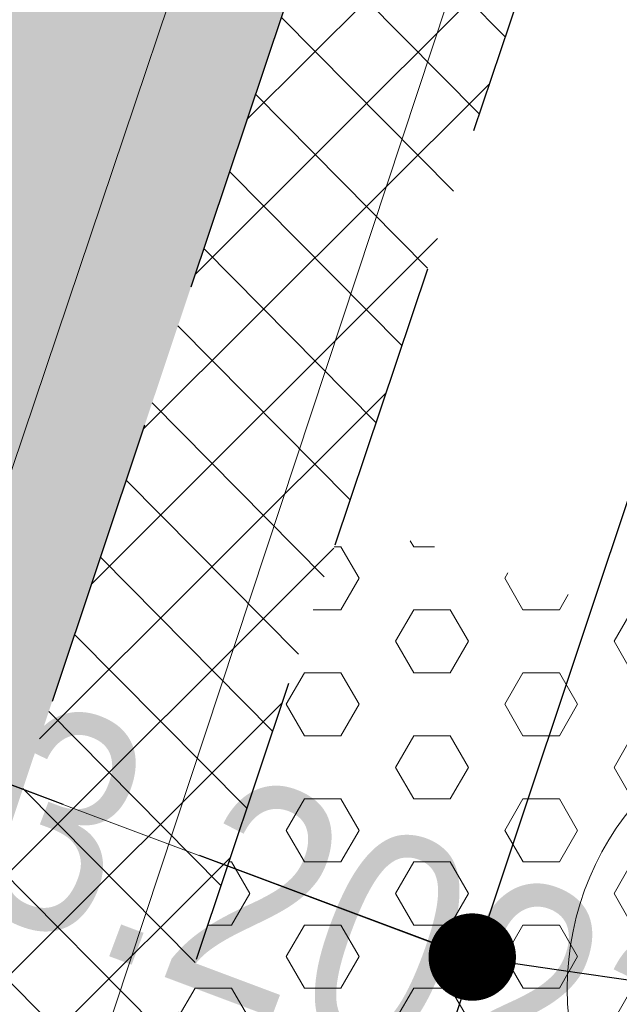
# Model space of a CAD drawing. Header units: metres. Extents: x 6599773 to 13199707, y 5688499 to 11377233.
# Tile 74 of 256: x 6599919.61 to 6599921.66, y 5688756.52 to 5688759.9. Entities that reach past the tile are written whole.
import ezdxf
from ezdxf import colors
from ezdxf.entities.mleader import LeaderData, LeaderLine
from ezdxf.enums import TextEntityAlignment as Align
from ezdxf.math import Vec2, Vec3

# ---------------------------------------------------------------- set-up
doc = ezdxf.new("R2010")
doc.units = ezdxf.units.M
doc.header["$MEASUREMENT"] = 0
for name, pattern in [('1', [0]), ('2_OTKJ', [2, 1.5, -0.5]), ('BUF', [0]), ('BUG', [1.5, 1, -0.5]), ('BUW', [1.5, 1, -0.5]), ('GUK', [2, 1.5, -0.5])]:
    doc.linetypes.add(name, pattern=pattern)
doc.layers.get('0').update_dxf_attribs({"linetype": 'CONTINUOUS', "lineweight": 5})
for name, color, linetype, lineweight in [('_KDPRZYKANALIK', 14, 'BUW', 30), ('_kolor chodnik', 50, '1', 0), ('_kolor umocn', 7, '1', 5), ('_kolor zjazdy kostka', 7, '1', 0), ('_kolor ścieżka', 10, '1', 0), ('_krawedz jezdni i pobocza', 7, 'BUG', 30), ('_opiskd', 14, 'CONTINUOUS', 15), ('_wycinka', 10, 'BUF', 15), ('AS__Nowe_granice', 140, 'CONTINUOUS', 30), ('Kontury', 90, 'GUK', 5), ('OTK_L_0', 7, '2_OTKJ', 5), ('OTK_L_5', 7, 'CONTINUOUS', 5), ('P_SUKP_E_T_0', 7, 'CONTINUOUS', 5), ('P_SUKP_L_0', 7, 'CONTINUOUS', 5)]:
    doc.layers.add(name, color=color, linetype=linetype, lineweight=lineweight)
doc.layers.add('_kolor jezdnia', color=7, linetype='1', lineweight=0, true_color=0x00dbdb)
doc.layers.add('_kolor pobocze', color=7, linetype='1', lineweight=0, true_color=0xff66ff)
doc.styles.add('opis', font='ARIALN.TTF', dxfattribs={"width": 0.7, "height": 1.1})
doc.styles.add('opis drzewa', font='ARIALN.TTF', dxfattribs={"width": 0.7, "height": 1.6})
doc.styles.add('STYL_ARIAL', font='ARIALN.TTF', dxfattribs={"width": 0.75, "oblique": 0.1})
pattern_1 = [(45, (0, 0), (-0.1767766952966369, 0.1767766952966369), []), (135, (0, 0), (-0.1767766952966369, -0.1767766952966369), [])]

# ---------------------------------------------------------------- blocks, each defined once
blk = doc.blocks.new('ddddd')
at = {"layer": '_wycinka'}
for p, q in [((6600244.106448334, 5690836.218476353), (6600245.135551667, 5690834.535523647)), ((6600245.462476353, 5690835.891551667), (6600243.779523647, 5690834.862448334))]:
    blk.add_line(p, q, dxfattribs=at)
blk.add_circle((6600244.621, 5690835.377), 0.986329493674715, dxfattribs=at)
blk = doc.blocks.new('_Dot')
at = {"color": 0, "linetype": 'ByBlock', "lineweight": -2}
blk.add_line((-0.5, 0), (-1, 0), dxfattribs=at)
at = {"color": 0, "linetype": 'ByBlock', "const_width": 0.5}
blk.add_lwpolyline([(-0.25, 0, 1), (0.25, 0, 1)], format="xyb", close=True, dxfattribs=at)

msp = doc.modelspace()

# ---------------------------------------------------------------- hatches: boundary and pattern name
at = {"layer": '_kolor chodnik'}
h = msp.add_hatch(dxfattribs=at)
h.set_pattern_fill('ANSI37', color=256, scale=2)
h.set_pattern_definition(pattern_1)
h.paths.add_polyline_path([(6599849.938171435, 5688542.085872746), (6599852.232147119, 5688548.938742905), (6599853.573135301, 5688548.489851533), (6599853.827082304, 5688549.248475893), (6599851.793849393, 5688549.929093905), (6599849.895278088, 5688548.982823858), (6599847.823506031, 5688542.793750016)])
edge = h.paths.add_edge_path()
edge.add_line((6600018.106075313, 5689087.454911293), (6600022.42781917, 5689091.229234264))
edge.add_line((6600022.42781917, 5689091.229234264), (6600020.233254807, 5689093.742094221))
edge.add_line((6600020.233254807, 5689093.742094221), (6600017.159471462, 5689091.057656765))
edge.add_arc((6600023.275194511, 5689085.3851404), 8.341433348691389, 137.1531559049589, 148.8016577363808)
edge.add_line((6600016.140105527, 5689089.706021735), (6600018.106075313, 5689087.454911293))
h.paths.add_polyline_path([(6600038.501784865, 5689187.592294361), (6600037.906968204, 5689187.700586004), (6600037.63829624, 5689186.224843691), (6600038.240083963, 5689186.115282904)])
h.paths.add_polyline_path([(6600069.098302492, 5689360.276020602), (6600068.321239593, 5689360.413462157), (6600068.064048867, 5689358.936495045), (6600068.836639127, 5689358.799546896)])
h.paths.add_polyline_path([(6600082.393785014, 5689362.950258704), (6600082.941124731, 5689366.103121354), (6600081.481377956, 5689366.361351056), (6600080.923159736, 5689363.210828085)])
h.paths.add_polyline_path([(6600074.022236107, 5689388.065861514), (6600072.983907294, 5689388.249860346), (6600072.723374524, 5689386.77253894), (6600073.760538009, 5689386.588865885)])
h.paths.add_polyline_path([(6600105.613104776, 5689486.405659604), (6600106.749499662, 5689489.711933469), (6600105.298891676, 5689490.233346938), (6600104.143487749, 5689486.917306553)], flags=17)
h.paths.add_polyline_path([(6600132.519778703, 5689678.737346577), (6600131.761827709, 5689678.896110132), (6600131.444670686, 5689677.429261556), (6600132.212256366, 5689677.269208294)])
h.paths.add_polyline_path([(6600156.649397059, 5689798.7449027), (6600156.48800471, 5689797.958860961), (6600157.450195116, 5689797.757316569), (6600157.615023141, 5689798.542205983)])
h.paths.add_polyline_path([(6600189.055358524, 5689948.643107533), (6600187.902868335, 5689948.884512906), (6600187.600024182, 5689947.417400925), (6600188.748131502, 5689947.176379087)])
edge = h.paths.add_edge_path()
edge.add_line((6600204.459383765, 5690032.969035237), (6600204.153258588, 5690031.227801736))
edge.add_arc((6600202.328347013, 5690027.299936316), 4.331100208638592, 41.85300125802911, 65.08011549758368, ccw=False)
edge.add_arc((6600032.90393149, 5690051.979071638), 174.020003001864, 352.8070218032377, 353.495463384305)
edge.add_arc((6600202.372679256, 5690027.343587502), 5.999999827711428, 55.12102442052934, 69.64815978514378)
edge = h.paths.add_edge_path()
edge.add_line((6600205.046027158, 5690040.265402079), (6600204.972740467, 5690038.483452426))
edge.add_arc((6600203.986269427, 5690044.401803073), 5.999999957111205, 279.4630688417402, 294.9140560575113)
edge.add_line((6600206.513819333, 5690038.960158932), (6600206.607027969, 5690041.030672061))
edge.add_arc((6600203.986269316, 5690044.401803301), 4.270000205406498, 284.3702444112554, 307.86193139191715, ccw=False)
edge = h.paths.add_edge_path()
edge.add_arc((6600203.547470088, 5690044.558759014), 6.446878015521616, 324.4350091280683, 356.2013368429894, ccw=False)
edge.add_arc((6600203.986269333, 5690044.401803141), 6.00000007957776, 323.2169970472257, 357.4193489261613)
h.paths.add_polyline_path([(6600208.910055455, 5690121.713696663), (6600208.146285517, 5690121.748120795), (6600207.125602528, 5690121.794124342), (6600209.971605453, 5690121.665851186)])
edge = h.paths.add_edge_path()
edge.add_line((6600238.769818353, 5690481.648294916), (6600240.338176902, 5690490.873746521))
edge.add_line((6600240.338176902, 5690490.873746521), (6600241.251295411, 5690510.829461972))
edge.add_line((6600241.251295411, 5690510.829461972), (6600239.524022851, 5690510.928942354))
edge.add_line((6600239.524022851, 5690510.928942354), (6600238.633343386, 5690491.167757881))
edge.add_line((6600238.633343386, 5690491.167757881), (6600234.579716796, 5690467.661262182))
edge.add_line((6600234.579716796, 5690467.661262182), (6600234.449796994, 5690464.966873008))
edge.add_arc((6600242.443669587, 5690464.607462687), 8.00194818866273, 177.4256738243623, 268.2543056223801)
edge.add_line((6600242.199903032, 5690456.609228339), (6600242.216657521, 5690457.359274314))
edge.add_line((6600242.216657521, 5690457.359274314), (6600242.305257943, 5690458.836738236))
edge.add_arc((6600242.444504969, 5690464.607952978), 5.772894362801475, 177.0298084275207, 268.6178439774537, ccw=False)
edge.add_line((6600236.679365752, 5690464.907083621), (6600236.951876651, 5690470.95443634))
edge.add_line((6600236.951876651, 5690470.95443634), (6600238.150786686, 5690478.210832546))
edge.add_line((6600238.150786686, 5690478.210832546), (6600238.769818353, 5690481.648294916))
h.paths.add_polyline_path([(6600238.769818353, 5690481.648294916), (6600238.150786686, 5690478.210832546), (6600239.670056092, 5690477.930590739), (6600240.266710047, 5690481.376366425)], flags=17)
edge = h.paths.add_edge_path()
edge.add_line((6600223.366500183, 5690460.339976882), (6600223.276803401, 5690457.948865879))
edge.add_arc((6600221.105749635, 5690465.64864014), 7.999999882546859, 285.7465040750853, 299.8464885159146)
edge.add_line((6600225.08717264, 5690458.709744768), (6600225.240084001, 5690461.623695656))
edge.add_arc((6600221.105749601, 5690465.648640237), 5.769999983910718, 293.06724420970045, 315.7681070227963, ccw=False)
edge = h.paths.add_edge_path()
edge.add_arc((6600220.025145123, 5690444.676291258), 5.77000016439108, 37.996647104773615, 59.94382588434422, ccw=False)
edge.add_line((6600224.572175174, 5690448.22839199), (6600224.817793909, 5690451.081798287))
edge.add_arc((6600220.025145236, 5690444.676291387), 7.999999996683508, 53.19588653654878, 68.15166733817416)
edge.add_line((6600223.00235276, 5690452.101669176), (6600222.91504296, 5690449.670427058))
edge = h.paths.add_edge_path()
edge.add_arc((6600221.105749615, 5690465.648640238), 7.999999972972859, 328.0222308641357, 357.0132597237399)
edge.add_line((6600229.094882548, 5690465.23180147), (6600229.218816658, 5690467.593604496))
edge.add_line((6600229.218816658, 5690467.593604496), (6600228.218919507, 5690467.645774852))
edge.add_line((6600228.218919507, 5690467.645774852), (6600227.891778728, 5690461.411918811))
h.paths.add_polyline_path([(6600200.980142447, 5690012.236744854), (6600202.31727834, 5690011.956662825), (6600202.522293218, 5690012.935421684), (6600201.182321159, 5690013.216097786)])
h.paths.add_polyline_path([(6600196.457878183, 5689983.98337835), (6600195.202332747, 5689984.246370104), (6600194.899091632, 5689982.777335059), (6600196.150355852, 5689982.515240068)])
edge = h.paths.add_edge_path()
edge.add_line((6600112.305909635, 5689517.99101877), (6600112.691041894, 5689519.807934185))
edge.add_line((6600112.691041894, 5689519.807934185), (6600113.245521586, 5689522.423769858))
edge.add_line((6600113.245521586, 5689522.423769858), (6600111.553124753, 5689522.782507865))
edge.add_line((6600111.553124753, 5689522.782507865), (6600107.405864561, 5689503.217226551))
edge.add_line((6600107.405864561, 5689503.217226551), (6600099.494506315, 5689480.361667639))
edge.add_line((6600099.494506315, 5689480.361667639), (6600099.182814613, 5689478.891218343))
edge.add_arc((6600107.008997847, 5689477.232359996), 8.000059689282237, 168.0325629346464, 257.7529108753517)
edge.add_line((6600105.311960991, 5689469.414366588), (6600105.784990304, 5689471.593619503))
edge.add_arc((6600107.008927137, 5689477.232314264), 5.769999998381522, 168.0321375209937, 257.7533362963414, ccw=False)
edge.add_line((6600101.364343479, 5689478.42879883), (6600101.647245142, 5689479.76342708))
edge.add_line((6600101.647245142, 5689479.76342708), (6600104.143487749, 5689486.917306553))
edge.add_line((6600104.143487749, 5689486.917306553), (6600105.298891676, 5689490.233346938))
edge.add_line((6600105.298891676, 5689490.233346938), (6600108.240043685, 5689498.809726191))
edge.add_line((6600108.240043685, 5689498.809726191), (6600112.305909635, 5689517.99101877))
h.paths.add_polyline_path([(6600136.009573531, 5689645.499114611), (6600138.333647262, 5689645.012304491), (6600138.661671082, 5689646.578318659), (6600134.869459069, 5689647.372651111)])
at = {"layer": '_kolor jezdnia'}
h = msp.add_hatch(dxfattribs=at)
h.set_pattern_fill('ANSI37', color=256, scale=2.2)
h.set_pattern_definition([(311.9999999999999, (0, 0), (0.2043648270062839, 0.1840109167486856), []), (41.99999999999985, (0, 0), (-0.1840109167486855, 0.2043648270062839), [])])
edge = h.paths.add_edge_path()
edge.add_line((6599833.066047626, 5688539.933393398), (6599850.649511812, 5688527.983462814))
edge.add_arc((6599857.337592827, 5688536.653968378), 10.95025544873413, 169.5012687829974, 232.3548431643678, ccw=False)
edge.add_arc((6599858.085851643, 5688536.618142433), 11.69295282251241, 162.2507788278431, 169.9967502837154, ccw=False)
edge.add_line((6599846.949484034, 5688540.182754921), (6599847.823506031, 5688542.793750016))
edge.add_line((6599847.823506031, 5688542.793750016), (6599849.895278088, 5688548.982823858))
edge.add_line((6599849.895278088, 5688548.982823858), (6599852.434748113, 5688556.56906746))
edge.add_line((6599852.434748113, 5688556.56906746), (6599928.48625871, 5688783.760284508))
edge.add_line((6599928.48625871, 5688783.760284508), (6599931.025728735, 5688791.34652811))
edge.add_line((6599931.025728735, 5688791.34652811), (6599996.657773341, 5688987.411326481))
edge.add_line((6599996.657773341, 5688987.411326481), (6599999.197243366, 5688994.997570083))
edge.add_line((6599999.197243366, 5688994.997570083), (6600021.930100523, 5689062.908193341))
edge.add_line((6600021.930100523, 5689062.908193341), (6600017.620224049, 5689067.371531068))
edge.add_line((6600017.620224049, 5689067.371531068), (6600016.714558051, 5689064.654078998))
edge.add_line((6600016.714558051, 5689064.654078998), (6600012.423620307, 5689051.835617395))
edge.add_line((6600012.423620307, 5689051.835617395), (6600009.884150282, 5689044.249373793))
edge.add_line((6600009.884150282, 5689044.249373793), (6599977.53516164, 5688947.612159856))
edge.add_line((6599977.53516164, 5688947.612159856), (6599974.995691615, 5688940.025916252))
edge.add_line((6599974.995691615, 5688940.025916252), (6599942.096912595, 5688841.746295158))
edge.add_line((6599942.096912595, 5688841.746295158), (6599939.557442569, 5688834.160051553))
edge.add_line((6599939.557442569, 5688834.160051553), (6599882.679288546, 5688664.246042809))
edge.add_line((6599882.679288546, 5688664.246042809), (6599880.139818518, 5688656.659799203))
edge.add_line((6599880.139818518, 5688656.659799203), (6599852.464543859, 5688573.984527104))
edge.add_line((6599852.464543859, 5688573.984527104), (6599842.470137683, 5688544.127903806))
edge.add_arc((6599835.706422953, 5688546.652910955), 7.219660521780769, 248.54809133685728, 339.52856074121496, ccw=False)
h.paths.add_polyline_path([(6600044.653202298, 5689172.271628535), (6600046.276244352, 5689181.431901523), (6600047.759199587, 5689189.801539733), (6600051.0603021, 5689208.432603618), (6600052.368792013, 5689215.817578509), (6600054.808584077, 5689229.587499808), (6600056.11707399, 5689236.972474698), (6600057.346666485, 5689243.912161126), (6600058.655146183, 5689251.297078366), (6600058.831439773, 5689252.292060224), (6600060.098987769, 5689259.445963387), (6600060.139929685, 5689259.677035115), (6600061.407468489, 5689266.830886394), (6600072.329030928, 5689328.470998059), (6600073.637511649, 5689335.855921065), (6600077.337304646, 5689356.73715072), (6600078.820259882, 5689365.106788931), (6600081.142794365, 5689378.214921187), (6600082.53851694, 5689386.092227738), (6600095.187867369, 5689457.483787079), (6600091.082877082, 5689465.8405575), (6600089.043088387, 5689454.328211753), (6600087.870641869, 5689447.711051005), (6600087.560133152, 5689445.958573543), (6600086.562151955, 5689440.326076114), (6600082.433200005, 5689417.022719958), (6600080.95024477, 5689408.65308175), (6600077.202698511, 5689387.502337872), (6600075.719743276, 5689379.132699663), (6600073.469199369, 5689366.430874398), (6600071.986244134, 5689358.061236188), (6600069.986864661, 5689346.776955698), (6600068.591142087, 5689338.899649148), (6600065.559290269, 5689321.78820693), (6600064.163567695, 5689313.91090038), (6600059.719426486, 5689288.828650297), (6600058.323703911, 5689280.951343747), (6600057.563846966, 5689276.662793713), (6600056.168124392, 5689268.785487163), (6600054.804920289, 5689261.091711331), (6600053.409197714, 5689253.214404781), (6600053.264817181, 5689252.399536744), (6600051.869094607, 5689244.522230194), (6600051.183555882, 5689240.653124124), (6600049.787833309, 5689232.775817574), (6600046.593849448, 5689214.749319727), (6600045.198126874, 5689206.872013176), (6600044.41754409, 5689202.466488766), (6600042.934588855, 5689194.096850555), (6600036.429952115, 5689157.38538759), (6600034.94699688, 5689149.01574938), (6600030.579776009, 5689124.367629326), (6600027.529365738, 5689107.151445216), (6600024.895072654, 5689094.014582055), (6600030.583685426, 5689094.264316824), (6600032.945013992, 5689106.191885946), (6600043.170247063, 5689163.901990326)])
edge = h.paths.add_edge_path()
edge.add_line((6600111.106812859, 5689535.144351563), (6600111.256844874, 5689535.85214863))
edge.add_line((6600111.256844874, 5689535.85214863), (6600112.915748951, 5689543.678261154))
edge.add_line((6600112.915748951, 5689543.678261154), (6600117.304772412, 5689564.384094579))
edge.add_line((6600117.304772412, 5689564.384094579), (6600119.067357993, 5689572.699339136))
edge.add_line((6600119.067357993, 5689572.699339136), (6600120.087667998, 5689577.512794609))
edge.add_line((6600120.087667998, 5689577.512794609), (6600121.64289057, 5689584.849775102))
edge.add_line((6600121.64289057, 5689584.849775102), (6600128.436769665, 5689616.900852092))
edge.add_line((6600128.436769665, 5689616.900852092), (6600129.991992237, 5689624.237832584))
edge.add_line((6600129.991992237, 5689624.237832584), (6600132.660554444, 5689636.827148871))
edge.add_line((6600132.660554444, 5689636.827148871), (6600133.208838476, 5689639.444704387))
edge.add_line((6600133.208838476, 5689639.444704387), (6600134.848957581, 5689647.274775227))
edge.add_line((6600134.848957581, 5689647.274775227), (6600138.97649476, 5689666.979995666))
edge.add_line((6600138.97649476, 5689666.979995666), (6600140.51410642, 5689674.320687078))
edge.add_line((6600140.51410642, 5689674.320687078), (6600145.209128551, 5689696.735129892))
edge.add_line((6600145.209128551, 5689696.735129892), (6600146.746740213, 5689704.075821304))
edge.add_line((6600146.746740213, 5689704.075821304), (6600151.462308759, 5689726.588354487))
edge.add_line((6600151.462308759, 5689726.588354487), (6600152.999920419, 5689733.929045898))
edge.add_line((6600152.999920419, 5689733.929045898), (6600155.244070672, 5689744.642813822))
edge.add_line((6600155.244070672, 5689744.642813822), (6600156.781682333, 5689751.983505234))
edge.add_line((6600156.781682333, 5689751.983505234), (6600161.635515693, 5689775.156126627))
edge.add_line((6600161.635515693, 5689775.156126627), (6600163.378142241, 5689783.475576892))
edge.add_line((6600163.378142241, 5689783.475576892), (6600163.850769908, 5689785.731942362))
edge.add_line((6600163.850769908, 5689785.731942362), (6600167.028500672, 5689800.90270461))
edge.add_line((6600167.028500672, 5689800.90270461), (6600179.490888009, 5689860.399222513))
edge.add_line((6600179.490888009, 5689860.399222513), (6600181.233514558, 5689868.718672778))
edge.add_line((6600181.233514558, 5689868.718672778), (6600181.84713393, 5689871.648144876))
edge.add_line((6600181.84713393, 5689871.648144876), (6600183.38474559, 5689878.988836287))
edge.add_line((6600183.38474559, 5689878.988836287), (6600184.935818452, 5689886.393792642))
edge.add_line((6600184.935818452, 5689886.393792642), (6600186.575937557, 5689894.223863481))
edge.add_line((6600186.575937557, 5689894.223863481), (6600194.051338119, 5689929.912074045))
edge.add_line((6600194.051338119, 5689929.912074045), (6600195.691457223, 5689937.742144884))
edge.add_line((6600195.691457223, 5689937.742144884), (6600202.915799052, 5689972.231779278))
edge.add_line((6600202.915799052, 5689972.231779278), (6600204.555918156, 5689980.061850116))
edge.add_line((6600204.555918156, 5689980.061850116), (6600206.062781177, 5689987.255744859))
edge.add_line((6600206.062781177, 5689987.255744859), (6600207.702900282, 5689995.085815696))
edge.add_line((6600207.702900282, 5689995.085815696), (6600210.232559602, 5690007.162628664))
edge.add_line((6600210.232559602, 5690007.162628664), (6600211.694938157, 5690014.144150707))
edge.add_arc((6600028.177652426, 5690052.584442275), 187.5000004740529, 348.1696294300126, 357.4195276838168)
edge.add_line((6600215.487522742, 5690044.142720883), (6600208.310270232, 5690026.480446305))
edge.add_arc((6600032.903933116, 5690051.97907145), 177.2500013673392, 348.1696294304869, 351.7289130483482, ccw=False)
edge.add_line((6600206.38894146, 5690015.640182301), (6600205.966941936, 5690013.625519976))
edge.add_line((6600205.966941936, 5690013.625519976), (6600204.326822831, 5690005.795449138))
edge.add_line((6600204.326822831, 5690005.795449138), (6600197.076961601, 5689971.183982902))
edge.add_line((6600197.076961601, 5689971.183982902), (6600195.334335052, 5689962.864532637))
edge.add_line((6600195.334335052, 5689962.864532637), (6600193.44722506, 5689953.855305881))
edge.add_line((6600193.44722506, 5689953.855305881), (6600191.909227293, 5689946.512771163))
edge.add_line((6600191.909227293, 5689946.512771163), (6600185.49684423, 5689915.899498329))
edge.add_line((6600185.49684423, 5689915.899498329), (6600183.856521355, 5689908.068454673))
edge.add_line((6600183.856521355, 5689908.068454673), (6600182.066605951, 5689899.523243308))
edge.add_line((6600182.066605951, 5689899.523243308), (6600180.32407057, 5689891.204228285))
edge.add_line((6600180.32407057, 5689891.204228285), (6600174.320344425, 5689862.541919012))
edge.add_line((6600174.320344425, 5689862.541919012), (6600172.577809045, 5689854.222903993))
edge.add_line((6600172.577809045, 5689854.222903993), (6600163.663810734, 5689811.666703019))
edge.add_line((6600163.663810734, 5689811.666703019), (6600162.023782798, 5689803.837067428))
edge.add_line((6600162.023782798, 5689803.837067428), (6600160.924220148, 5689798.587659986))
edge.add_line((6600160.924220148, 5689798.587659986), (6600159.279208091, 5689790.734229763))
edge.add_line((6600159.279208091, 5689790.734229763), (6600157.107250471, 5689780.365115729))
edge.add_line((6600157.107250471, 5689780.365115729), (6600155.462238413, 5689772.511685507))
edge.add_line((6600155.462238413, 5689772.511685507), (6600153.380318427, 5689762.572418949))
edge.add_line((6600153.380318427, 5689762.572418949), (6600151.735124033, 5689754.718118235))
edge.add_line((6600151.735124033, 5689754.718118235), (6600148.586504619, 5689739.686336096))
edge.add_line((6600148.586504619, 5689739.686336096), (6600146.885007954, 5689731.563243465))
edge.add_line((6600146.885007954, 5689731.563243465), (6600141.75088822, 5689707.052510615))
edge.add_line((6600141.75088822, 5689707.052510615), (6600140.110896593, 5689699.223048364))
edge.add_line((6600140.110896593, 5689699.223048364), (6600133.483561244, 5689667.583574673))
edge.add_line((6600133.483561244, 5689667.583574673), (6600131.860394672, 5689659.834436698))
edge.add_line((6600131.860394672, 5689659.834436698), (6600131.740984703, 5689659.26436315))
edge.add_line((6600131.740984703, 5689659.26436315), (6600130.117814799, 5689651.515209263))
edge.add_line((6600130.117814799, 5689651.515209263), (6600127.278733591, 5689637.961189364))
edge.add_line((6600127.278733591, 5689637.961189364), (6600126.924568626, 5689636.290366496))
edge.add_line((6600126.924568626, 5689636.290366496), (6600125.166244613, 5689627.995226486))
edge.add_line((6600125.166244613, 5689627.995226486), (6600118.009503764, 5689594.232298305))
edge.add_line((6600118.009503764, 5689594.232298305), (6600116.251179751, 5689585.937158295))
edge.add_line((6600116.251179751, 5689585.937158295), (6600113.665314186, 5689573.737975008))
edge.add_line((6600113.665314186, 5689573.737975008), (6600111.898534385, 5689565.402943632))
edge.add_line((6600111.898534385, 5689565.402943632), (6600104.889982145, 5689532.33911599))
edge.add_line((6600104.889982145, 5689532.33911599), (6600103.226635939, 5689524.492047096))
edge.add_line((6600103.226635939, 5689524.492047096), (6600096.623876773, 5689493.342605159))
edge.add_line((6600096.623876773, 5689493.342605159), (6600094.968986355, 5689485.53542763))
edge.add_line((6600094.968986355, 5689485.53542763), (6600094.300101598, 5689482.379870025))
edge.add_line((6600094.300101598, 5689482.379870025), (6600099.182814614, 5689478.891218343))
edge.add_line((6600099.182814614, 5689478.891218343), (6600099.494506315, 5689480.361667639))
edge.add_line((6600099.494506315, 5689480.361667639), (6600111.106812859, 5689535.144351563))
edge = h.paths.add_edge_path()
edge.add_arc((6600239.213891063, 5690851.4003676), 10.0000000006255, -2.8342403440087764, 76.13703556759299, ccw=False)
edge.add_line((6600249.201658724, 5690850.905901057), (6600249.082723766, 5690848.503524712))
edge.add_line((6600249.082723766, 5690848.503524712), (6600247.016487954, 5690806.767468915))
edge.add_line((6600247.016487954, 5690806.767468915), (6600246.092398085, 5690789.152178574))
edge.add_line((6600246.092398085, 5690789.152178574), (6600233.768116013, 5690572.015170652))
edge.add_line((6600233.768116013, 5690572.015170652), (6600228.959056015, 5690465.29620206))
edge.add_line((6600228.959056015, 5690465.29620206), (6600234.588724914, 5690465.017134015))
edge.add_line((6600234.588724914, 5690465.017134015), (6600239.26254019, 5690571.767576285))
edge.add_line((6600239.26254019, 5690571.767576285), (6600252.505038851, 5690806.400146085))
edge.add_line((6600252.505038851, 5690806.400146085), (6600254.569211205, 5690848.094521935))
edge.add_arc((6600262.559425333, 5690847.6989487), 7.999999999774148, 76.13703557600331, 177.1657596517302, ccw=False)
edge.add_line((6600264.476229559, 5690855.465921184), (6600241.609896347, 5690861.109083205))
edge = h.paths.add_edge_path()
edge.add_line((6600250.031475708, 5690451.625307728), (6600250.231741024, 5690455.772579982))
edge.add_line((6600250.231741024, 5690455.772579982), (6600246.257763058, 5690456.417303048))
edge.add_line((6600246.257763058, 5690456.417303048), (6600242.171761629, 5690456.61060902))
edge.add_arc((6600242.563100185, 5690464.586983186), 7.985968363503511, 176.9123644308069, 267.1911945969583, ccw=False)
edge.add_line((6600234.588724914, 5690465.017134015), (6600228.959056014, 5690465.29620206))
edge.add_arc((6600220.965133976, 5690465.657286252), 8.002072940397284, 267.8289300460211, 357.413716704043, ccw=False)
edge.add_line((6600220.661989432, 5690457.660957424), (6600212.406915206, 5690458.119572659))
edge.add_line((6600212.406915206, 5690458.119572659), (6600208.431872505, 5690457.817501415))
edge.add_line((6600208.431872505, 5690457.817501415), (6600208.233912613, 5690454.548331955))
edge.add_line((6600208.233912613, 5690454.548331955), (6600212.129565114, 5690453.127270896))
edge.add_line((6600212.129565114, 5690453.127270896), (6600218.640548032, 5690452.76554962))
edge.add_line((6600218.640548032, 5690452.76554962), (6600216.486747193, 5690452.885205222))
edge.add_line((6600216.486747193, 5690452.885205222), (6600220.46890539, 5690452.663974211))
edge.add_arc((6600220.025145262, 5690444.676291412), 7.999999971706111, -0.3386579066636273, 86.8201700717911, ccw=False)
edge.add_line((6600228.025005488, 5690444.629006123), (6600227.803602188, 5690439.649256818))
edge.add_line((6600227.803602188, 5690439.649256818), (6600226.885525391, 5690435.936828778))
edge.add_line((6600226.885525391, 5690435.936828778), (6600225.534849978, 5690405.967249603))
edge.add_line((6600225.534849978, 5690405.967249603), (6600226.115199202, 5690402.187514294))
edge.add_line((6600226.115199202, 5690402.187514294), (6600213.445139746, 5690121.008786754))
edge.add_line((6600213.445139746, 5690121.008786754), (6600213.352800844, 5690118.960058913))
edge.add_line((6600213.352800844, 5690118.960058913), (6600209.980184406, 5690044.131649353))
edge.add_arc((6600203.986269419, 5690044.401803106), 5.999999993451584, 257.4162346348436, 357.41934921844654, ccw=False)
edge.add_line((6600202.679069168, 5690038.545931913), (6600201.589735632, 5690033.666039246))
edge.add_line((6600201.589735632, 5690033.666039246), (6600203.67987942, 5690033.199458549))
edge.add_arc((6600202.372679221, 5690027.343587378), 5.999999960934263, -8.27108729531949, 77.41623506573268, ccw=False)
edge.add_line((6600208.310270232, 5690026.480446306), (6600215.487522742, 5690044.142720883))
edge.add_line((6600215.487522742, 5690044.142720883), (6600216.199687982, 5690059.944661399))
edge.add_line((6600216.199687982, 5690059.944661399), (6600216.537356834, 5690067.437056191))
edge.add_line((6600216.537356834, 5690067.437056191), (6600223.893528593, 5690230.66011469))
edge.add_line((6600223.893528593, 5690230.66011469), (6600224.231197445, 5690238.152509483))
edge.add_line((6600224.231197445, 5690238.152509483), (6600233.507835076, 5690443.987992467))
edge.add_arc((6600241.499722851, 5690443.627812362), 7.999999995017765, 87.29208981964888, 177.4195277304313, ccw=False)
edge.add_line((6600241.877677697, 5690451.618879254), (6600246.021541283, 5690451.422886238))
edge.add_line((6600246.021541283, 5690451.422886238), (6600246.427694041, 5690451.443388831))
edge.add_line((6600246.427694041, 5690451.443388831), (6600246.793970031, 5690451.461878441))
edge.add_line((6600246.793970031, 5690451.461878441), (6600250.031475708, 5690451.625307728))
edge = h.paths.add_edge_path()
edge.add_line((6600007.33756506, 5689086.20374581), (6600006.980466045, 5689080.740822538))
edge.add_line((6600006.980466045, 5689080.740822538), (6600007.229745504, 5689080.720859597))
edge.add_line((6600007.229745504, 5689080.720859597), (6600008.093335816, 5689080.601653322))
edge.add_line((6600008.093335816, 5689080.601653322), (6600008.702681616, 5689080.53831051))
edge.add_arc((6600008.140193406, 5689070.554142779), 9.999999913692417, -18.557800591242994, 86.77547804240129, ccw=False)
edge.add_line((6600017.620224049, 5689067.371531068), (6600021.930100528, 5689062.908193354))
edge.add_arc((6599734.83819726, 5689159.011261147), 302.7499967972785, 341.4922000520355, 343.8640860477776)
edge.add_arc((6600034.895369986, 5689072.315877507), 9.581213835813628, 98.63328270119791, 164.5273290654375, ccw=False)
edge.add_line((6600033.457137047, 5689081.788529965), (6600033.832640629, 5689081.798737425))
edge.add_line((6600033.832640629, 5689081.798737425), (6600034.422462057, 5689082.05700874))
edge.add_line((6600034.422462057, 5689082.05700874), (6600036.833623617, 5689082.139040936))
edge.add_line((6600036.833623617, 5689082.139040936), (6600036.730225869, 5689087.148851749))
edge.add_line((6600036.730225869, 5689087.148851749), (6600036.579860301, 5689087.134303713))
edge.add_arc((6600036.479565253, 5689093.136286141), 6.002820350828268, 169.1687651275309, 270.9573417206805, ccw=False)
edge.add_line((6600030.583685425, 5689094.264316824), (6600024.895072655, 5689094.014582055))
edge.add_arc((6600015.200558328, 5689096.162123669), 9.929528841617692, 271.0943432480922, 347.5094668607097, ccw=False)
edge.add_arc((6600014.909438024, 5689089.646776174), 3.446070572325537, 264.4236009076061, 278.0194998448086, ccw=False)
edge.add_line((6600014.574573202, 5689086.217014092), (6600014.299554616, 5689086.232508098))
edge.add_line((6600014.299554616, 5689086.232508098), (6600010.474232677, 5689086.448019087))
edge.add_line((6600010.474232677, 5689086.448019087), (6600007.33756506, 5689086.20374581))
edge = h.paths.add_edge_path()
edge.add_line((6600105.490725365, 5689463.953528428), (6600106.927559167, 5689464.047234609))
edge.add_line((6600106.927559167, 5689464.047234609), (6600107.835, 5689468.66))
edge.add_line((6600107.835, 5689468.66), (6600105.311960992, 5689469.414366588))
edge.add_arc((6600107.008997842, 5689477.232359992), 8.000059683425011, 168.0325628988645, 257.7529109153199, ccw=False)
edge.add_line((6600099.182814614, 5689478.891218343), (6600094.300101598, 5689482.379870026))
edge.add_arc((6600586.245114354, 5689378.10423892), 502.8750369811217, 168.032376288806, 169.9522165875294)
edge.add_line((6600091.082877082, 5689465.8405575), (6600095.187867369, 5689457.483787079))
edge.add_arc((6600103.06517392, 5689456.088064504), 8.000000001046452, 77.7533362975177, 169.9524553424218, ccw=False)
edge.add_line((6600104.762140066, 5689463.906012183), (6600105.490725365, 5689463.953528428))
at = {"layer": '_kolor pobocze'}
h = msp.add_hatch(dxfattribs=at)
h.set_pattern_fill('ANSI37', color=256, scale=2)
h.set_pattern_definition(pattern_1)
h.paths.add_polyline_path([(6599932.160925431, 5688783.321107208), (6599932.399290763, 5688784.03222046), (6599930.384830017, 5688784.706554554), (6599928.486258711, 5688783.760284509), (6599900.424162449, 5688699.929447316), (6599901.135372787, 5688699.691372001), (6599929.09885504, 5688783.227616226), (6599930.441347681, 5688783.896730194)])
h.paths.add_polyline_path([(6599863.82305472, 5688584.885679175), (6599865.461509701, 5688584.337302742), (6599865.699847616, 5688585.0483342), (6599863.76653706, 5688585.69550354), (6599861.867965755, 5688584.749233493), (6599852.434748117, 5688556.569067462), (6599852.907883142, 5688555.619781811), (6599862.297350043, 5688583.669249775), (6599862.358334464, 5688583.85143058), (6599862.480562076, 5688584.216565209)])
h.paths.add_polyline_path([(6599865.891775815, 5688591.038664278), (6599865.217260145, 5688592.39199476), (6599901.135372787, 5688699.691372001), (6599900.424162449, 5688699.929447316), (6599864.407435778, 5688592.335477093), (6599865.353705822, 5688590.436905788), (6599867.288949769, 5688589.789089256), (6599867.527342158, 5688590.500283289)])
at = {"layer": '_kolor umocn', "ltscale": 0.5}
h = msp.add_hatch(dxfattribs=at)
h.set_pattern_fill('HEX', color=256)
h.set_pattern_definition([(0, (-314.5427416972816, -1949.827712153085), (0, 0.2165063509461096), [0.125, -0.25]), (120, (-314.5427416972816, -1949.827712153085), (-0.1875, -0.1082531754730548), [0.1249999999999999, -0.2499999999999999]), (59.99999999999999, (-314.4177416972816, -1949.827712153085), (-0.1875, 0.1082531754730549), [0.125, -0.25])])
h.paths.add_polyline_path([(6599922.983148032, 5688757.397327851), (6599920.72107004, 5688758.200379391), (6599919.898920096, 5688755.744343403), (6599922.165727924, 5688754.955421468)])
at = {"layer": '_kolor zjazdy kostka'}
h = msp.add_hatch(dxfattribs=at)
h.set_pattern_fill('ANSI37', color=256, scale=2)
h.set_pattern_definition(pattern_1)
h.paths.add_polyline_path([(6600244.137440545, 5690813.934732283), (6600242.369522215, 5690814.022127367), (6600242.097568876, 5690808.528921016), (6600243.865482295, 5690808.44142671)])
h.paths.add_polyline_path([(6600247.012128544, 5690806.679412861), (6600247.44273645, 5690815.377295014), (6600247.393289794, 5690814.378518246), (6600247.113277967, 5690808.722537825)])
h.paths.add_polyline_path([(6600242.297085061, 5690788.088808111), (6600240.958726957, 5690788.155683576), (6600240.648818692, 5690782.664569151), (6600241.987258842, 5690782.599147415)])
h.paths.add_polyline_path([(6600245.558275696, 5690780.919298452), (6600246.037231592, 5690789.405686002), (6600244.985820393, 5690788.453468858), (6600244.612601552, 5690781.981345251)])
h.paths.add_polyline_path([(6600241.348405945, 5690723.711515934), (6600242.272017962, 5690722.691689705), (6600242.749709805, 5690731.155680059), (6600241.698138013, 5690730.203317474), (6600241.472690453, 5690726.27550499)])
h.paths.add_polyline_path([(6600225.772794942, 5690394.589141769), (6600224.731429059, 5690393.637598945), (6600224.461246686, 5690387.644646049), (6600225.412923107, 5690386.603142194)])
h.paths.add_polyline_path([(6600223.012390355, 5690333.280720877), (6600223.372595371, 5690341.272607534), (6600222.32835346, 5690340.318436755), (6600222.058239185, 5690334.324941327)])
h.paths.add_polyline_path([(6600215.496388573, 5690166.390602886), (6600215.856593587, 5690174.382489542), (6600214.812834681, 5690173.428760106), (6600214.542018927, 5690167.435062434)])
h.paths.add_polyline_path([(6600212.446537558, 5690121.053392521), (6600213.399499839, 5690120.010473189), (6600213.788744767, 5690128.503024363), (6600212.745135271, 5690127.54943145)])
h.paths.add_polyline_path([(6600209.977420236, 5690121.665589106), (6600210.225142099, 5690127.162117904), (6600207.346107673, 5690127.291879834), (6600207.119593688, 5690121.794395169)])
h.paths.add_polyline_path([(6600207.950178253, 5690070.725854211), (6600204.880846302, 5690070.828947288), (6600204.643784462, 5690065.333808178), (6600207.702521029, 5690065.204598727)])
h.paths.add_polyline_path([(6600200.981479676, 5690012.236464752), (6600199.969248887, 5690007.339980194), (6600201.282587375, 5690007.064882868), (6600202.31726072, 5690011.956666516)])
h.paths.add_polyline_path([(6600193.613960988, 5689970.406358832), (6600192.398010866, 5689970.660657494), (6600191.286205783, 5689965.274578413), (6600192.486379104, 5689965.023185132)])
h.paths.add_polyline_path([(6600189.061271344, 5689948.671423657), (6600189.984133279, 5689953.050774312), (6600188.818902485, 5689953.32186217), (6600187.908781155, 5689948.91282903)])
h.paths.add_polyline_path([(6600180.976201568, 5689915.317449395), (6600179.952861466, 5689910.421322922), (6600181.008474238, 5689910.200199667), (6600182.033843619, 5689915.09540201)])
h.paths.add_polyline_path([(6600176.508279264, 5689893.538690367), (6600177.476023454, 5689893.335973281), (6600178.603605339, 5689898.719146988), (6600177.636002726, 5689898.922290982)])
h.paths.add_polyline_path([(6600179.28182965, 5689859.401159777), (6600180.522246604, 5689860.211927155), (6600181.057490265, 5689860.561775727), (6600183.598022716, 5689860.029600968), (6600184.726606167, 5689865.412570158), (6600182.186324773, 5689865.943033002), (6600181.604764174, 5689866.832779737), (6600181.024456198, 5689867.720610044)])
h.paths.add_polyline_path([(6600160.20081012, 5689810.862606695), (6600159.232772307, 5689811.065842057), (6600158.207991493, 5689806.171529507), (6600159.17573568, 5689805.968812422)])
h.paths.add_polyline_path([(6600156.493917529, 5689797.987177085), (6600155.463416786, 5689793.068691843), (6600156.431160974, 5689792.865974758), (6600157.461419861, 5689797.784520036)])
edge = h.paths.add_edge_path()
edge.add_arc((6600173.111981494, 5689800.679690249), 5.999999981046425, 204.6731153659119, 239.5411154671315, ccw=False)
edge.add_arc((6600173.162096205, 5689800.685330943), 6.047914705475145, 168.3203586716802, 204.5234866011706, ccw=False)
edge.add_line((6600167.239404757, 5689801.909666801), (6600163.65166784, 5689784.781499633))
edge.add_arc((6600169.524220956, 5689783.551410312), 5.999999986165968, 139.2146049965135, 168.1696294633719, ccw=False)
edge.add_arc((6600169.524220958, 5689783.551410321), 5.999999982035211, 96.80962310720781, 139.2146050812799, ccw=False)
edge.add_line((6600168.81279652, 5689789.509083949), (6600170.070461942, 5689795.507731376))
h.paths.add_polyline_path([(6600163.526364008, 5689776.866746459), (6600166.051243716, 5689776.337874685), (6600167.179826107, 5689781.720838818), (6600164.653945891, 5689782.24992016), (6600163.941148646, 5689783.340449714), (6600163.493329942, 5689784.025580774), (6600161.750703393, 5689775.706130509), (6600162.438017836, 5689776.155376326)])
h.paths.add_polyline_path([(6600152.614191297, 5689774.643430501), (6600153.639138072, 5689779.536616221), (6600152.646757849, 5689779.74492896), (6600151.646447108, 5689774.846147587)])
h.paths.add_polyline_path([(6600150.121074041, 5689767.466820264), (6600148.177624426, 5689758.167954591), (6600149.115997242, 5689757.971390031), (6600151.066362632, 5689767.268392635)])
h.paths.add_polyline_path([(6600142.970741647, 5689739.332500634), (6600141.888449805, 5689734.142420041), (6600144.036614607, 5689733.695518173), (6600145.123068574, 5689738.882330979)])
h.paths.add_polyline_path([(6600136.256357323, 5689701.052153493), (6600137.154085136, 5689700.864096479), (6600138.287960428, 5689706.274871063), (6600137.38649247, 5689706.464182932)])
h.paths.add_polyline_path([(6600130.081494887, 5689667.099389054), (6600129.212847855, 5689667.281639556), (6600128.083282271, 5689661.898895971), (6600128.953953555, 5689661.716447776)])
h.paths.add_polyline_path([(6600128.397394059, 5689659.030340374), (6600127.554144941, 5689659.207226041), (6600126.493408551, 5689653.810049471), (6600127.269860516, 5689653.647397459)])
h.paths.add_polyline_path([(6600134.990411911, 5689640.633636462), (6600137.30714639, 5689640.148363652), (6600138.339560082, 5689645.040620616), (6600136.015486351, 5689645.500958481), (6600135.435178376, 5689646.388788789), (6600134.8548704, 5689647.276619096), (6600133.214751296, 5689639.446548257), (6600134.102581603, 5689640.026856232)])
h.paths.add_polyline_path([(6600122.164164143, 5689634.294831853), (6600121.024067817, 5689628.914244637), (6600122.015114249, 5689628.705875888), (6600123.155614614, 5689634.086346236)])
h.paths.add_polyline_path([(6600114.542075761, 5689593.450769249), (6600113.493359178, 5689593.398339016), (6600112.364315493, 5689588.045694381), (6600113.29076438, 5689587.547532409)])
h.paths.add_polyline_path([(6600110.194543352, 5689572.941097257), (6600109.207819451, 5689573.148880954), (6600108.06771793, 5689567.768269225), (6600109.050143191, 5689567.53521504)])
h.paths.add_polyline_path([(6600119.083213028, 5689565.540446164), (6600119.089125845, 5689565.542290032), (6600121.462438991, 5689565.065690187), (6600122.598093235, 5689570.447168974), (6600120.229622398, 5689570.949214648), (6600119.651446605, 5689571.8119627), (6600119.073270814, 5689572.72765526), (6600117.310757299, 5689564.412754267)])
h.paths.add_polyline_path([(6600101.698666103, 5689532.937884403), (6600100.730666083, 5689533.141679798), (6600099.694214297, 5689528.250234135), (6600100.669121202, 5689528.045267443)])
h.paths.add_polyline_path([(6600094.06402112, 5689496.827028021), (6600093.080194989, 5689497.033910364), (6600092.036590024, 5689492.143967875), (6600093.038865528, 5689491.933250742)])
h.paths.add_polyline_path([(6600083.709836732, 5689453.749808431), (6600082.738586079, 5689448.336231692), (6600084.647281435, 5689448.027407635), (6600085.606840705, 5689453.416583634)])
h.paths.add_polyline_path([(6600084.434394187, 5689446.825895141), (6600083.731191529, 5689446.921126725), (6600082.928047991, 5689442.491821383), (6600083.649300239, 5689442.394910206)])
h.paths.add_polyline_path([(6600078.04194071, 5689410.721110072), (6600078.996952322, 5689416.137564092), (6600078.0548333, 5689416.304853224), (6600077.111232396, 5689410.886043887)])
h.paths.add_polyline_path([(6600072.911565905, 5689386.768652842), (6600071.96046622, 5689381.312635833), (6600072.800073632, 5689381.163221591), (6600073.76645083, 5689386.590709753)])
h.paths.add_polyline_path([(6600082.887400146, 5689379.432062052), (6600085.278102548, 5689379.034943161), (6600086.160383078, 5689383.956496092), (6600083.759726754, 5689384.355378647), (6600083.152078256, 5689385.224725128), (6600082.544429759, 5689386.094071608), (6600081.148707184, 5689378.216765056), (6600082.018053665, 5689378.824413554)])
h.paths.add_polyline_path([(6600080.731401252, 5689363.247695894), (6600080.041469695, 5689363.369939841), (6600079.433821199, 5689364.239286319), (6600078.8261727, 5689365.108632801), (6600077.343217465, 5689356.73899459), (6600078.212563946, 5689357.346643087), (6600079.081910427, 5689357.954291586), (6600081.429189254, 5689357.564866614), (6600082.388748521, 5689362.980514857)])
h.paths.add_polyline_path([(6600069.104215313, 5689360.304336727), (6600070.063917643, 5689365.720487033), (6600069.2708267, 5689365.861009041), (6600068.327152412, 5689360.441778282)])
h.paths.add_polyline_path([(6600066.55061698, 5689345.891799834), (6600065.546169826, 5689346.069805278), (6600064.677796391, 5689341.145792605), (6600065.678290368, 5689340.968483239)])
h.paths.add_polyline_path([(6600061.138656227, 5689321.077501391), (6600060.270282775, 5689316.15348863), (6600061.250715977, 5689315.979734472), (6600062.127590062, 5689320.902245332)])
h.paths.add_polyline_path([(6600055.325252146, 5689288.11325564), (6600054.456878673, 5689283.189242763), (6600055.410852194, 5689283.020177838), (6600056.28317863, 5689287.917022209)])
h.paths.add_polyline_path([(6600048.045675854, 5689182.819289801), (6600050.371939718, 5689182.407116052), (6600051.314445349, 5689187.67761207), (6600048.980409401, 5689188.064690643), (6600048.372760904, 5689188.934037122), (6600047.765112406, 5689189.803383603), (6600046.306982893, 5689181.603992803), (6600046.972918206, 5689182.069462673)])
h.paths.add_polyline_path([(6600040.943690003, 5689201.374141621), (6600039.339175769, 5689201.66987967), (6600038.429882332, 5689196.244216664), (6600039.984130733, 5689195.958493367)])
h.paths.add_polyline_path([(6600032.993704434, 5689156.473759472), (6600032.278185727, 5689156.600537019), (6600031.299242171, 5689151.188930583), (6600032.034145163, 5689151.058111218)])
h.paths.add_polyline_path([(6600026.309179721, 5689123.603833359), (6600025.417362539, 5689118.683970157), (6600026.271201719, 5689118.532684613), (6600027.143528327, 5689123.456001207)])
h.paths.add_polyline_path([(6600013.302986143, 5689054.462576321), (6600015.84245617, 5689062.048819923), (6600014.576741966, 5689061.417973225), (6600012.672139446, 5689055.728290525)])
h.paths.add_polyline_path([(6599974.547216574, 5688938.686171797), (6599977.086686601, 5688946.272415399), (6599975.820972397, 5688945.641568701), (6599973.916369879, 5688939.951886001)])
h.paths.add_polyline_path([(6599942.102825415, 5688841.748139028), (6599940.837111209, 5688841.117292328), (6599938.932508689, 5688835.427609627), (6599939.563355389, 5688834.161895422)])
h.paths.add_polyline_path([(6599882.685201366, 5688664.247886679), (6599881.419487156, 5688663.617039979), (6599879.514884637, 5688657.927357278), (6599880.145731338, 5688656.661643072)])
h.paths.add_polyline_path([(6599851.799762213, 5688549.930937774), (6599853.832995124, 5688549.250319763), (6599855.420163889, 5688553.991722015), (6599853.386930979, 5688554.672340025), (6599852.913795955, 5688555.621625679), (6599852.440660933, 5688556.570911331), (6599849.901190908, 5688548.984667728)])
h.paths.add_polyline_path([(6600233.581687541, 5690586.458647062), (6600234.520016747, 5690585.337735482), (6600234.976631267, 5690593.42826699), (6600233.922640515, 5690592.499827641)])
h.paths.add_polyline_path([(6600231.728371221, 5690526.750719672), (6600230.676277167, 5690525.793817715), (6600230.420013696, 5690519.782861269), (6600231.363586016, 5690518.655686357)])
h.paths.add_polyline_path([(6600237.577122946, 5690639.505119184), (6600236.516490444, 5690638.540451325), (6600236.176926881, 5690632.541599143), (6600237.1204992, 5690631.41442423)])
h.paths.add_polyline_path([(6600238.927801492, 5690681.139540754), (6600239.8637879, 5690680.021427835), (6600240.320411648, 5690688.112122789), (6600239.268317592, 5690687.155220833)])
h.paths.add_polyline_path([(6600218.122284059, 5690224.814875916), (6600217.079933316, 5690223.862433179), (6600216.809648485, 5690217.865326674), (6600217.762143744, 5690216.822918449)])
h.paths.add_polyline_path([(6600219.363739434, 5690274.535639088), (6600220.315886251, 5690273.493612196), (6600220.675810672, 5690281.480778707), (6600219.633750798, 5690280.528598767)])
h.paths.add_polyline_path([(6600168.75986753, 5689856.554734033), (6600169.729143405, 5689856.351696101), (6600170.857343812, 5689861.737822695), (6600169.889741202, 5689861.940966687)])
h.paths.add_polyline_path([(6600168.841833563, 5689852.115601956), (6600167.871405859, 5689852.319339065), (6600166.844894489, 5689847.425845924), (6600167.816759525, 5689847.221809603)])
at = {"layer": '_kolor ścieżka'}
h = msp.add_hatch(dxfattribs=at)
h.set_pattern_fill('ANSI37', color=10, scale=2)
h.set_pattern_definition(pattern_1)
edge = h.paths.add_edge_path()
edge.add_line((6599877.145262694, 5688659.244027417), (6599854.614951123, 5688591.938475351))
edge.add_line((6599854.614951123, 5688591.938475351), (6599854.214414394, 5688589.387325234))
edge.add_line((6599854.214414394, 5688589.387325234), (6599839.435327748, 5688545.233719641))
edge.add_arc((6599834.52303551, 5688547.748213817), 5.518450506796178, 246.5150871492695, 332.8930934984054, ccw=False)
edge.add_line((6599832.323891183, 5688542.68688393), (6599836.925902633, 5688539.594394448))
edge.add_arc((6599835.881373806, 5688546.528699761), 7.012533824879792, 278.5661808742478, 339.9794081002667)
edge.add_line((6599842.470137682, 5688544.127903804), (6599857.359687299, 5688588.607952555))
edge.add_line((6599857.359687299, 5688588.607952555), (6599857.303782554, 5688591.591210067))
edge.add_line((6599857.303782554, 5688591.591210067), (6599879.508971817, 5688657.925513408))
edge.add_line((6599879.508971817, 5688657.925513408), (6599879.193548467, 5688658.558370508))
edge.add_line((6599879.193548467, 5688658.558370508), (6599877.145262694, 5688659.244027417))
h.paths.add_polyline_path([(6599879.193548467, 5688658.558370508), (6599879.508971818, 5688657.925513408), (6599881.413574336, 5688663.615196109), (6599880.780717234, 5688663.299772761), (6599878.732431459, 5688663.985429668), (6599877.145262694, 5688659.244027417)])
h.paths.add_polyline_path([(6599938.926595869, 5688835.425765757), (6599938.61117252, 5688836.058622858), (6599936.562886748, 5688836.744279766), (6599878.732431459, 5688663.985429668), (6599880.780717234, 5688663.299772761), (6599881.413574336, 5688663.615196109)])
h.paths.add_polyline_path([(6599974.364844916, 5688941.291630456), (6599974.049421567, 5688941.924487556), (6599972.001135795, 5688942.610144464), (6599936.562886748, 5688836.744279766), (6599938.61117252, 5688836.058622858), (6599938.926595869, 5688835.425765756)])
h.paths.add_polyline_path([(6599974.049421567, 5688941.924487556), (6599974.364844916, 5688941.291630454), (6600009.253303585, 5689045.515087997), (6600008.937880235, 5689046.147945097), (6600006.889594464, 5689046.833602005), (6599972.001135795, 5688942.610144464)])
h.paths.add_polyline_path([(6600008.937880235, 5689046.147945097), (6600009.253303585, 5689045.515087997), (6600011.157906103, 5689051.204770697), (6600010.525049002, 5689050.889347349), (6600008.476763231, 5689051.575004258), (6600006.889594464, 5689046.833602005)])
edge = h.paths.add_edge_path()
edge.add_arc((6599858.085851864, 5688536.618142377), 11.69295304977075, 162.2507788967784, 169.9967501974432)
edge.add_line((6599846.570656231, 5688538.649255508), (6599849.824991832, 5688528.706403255))
edge.add_line((6599849.824991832, 5688528.706403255), (6599853.135519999, 5688528.731057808))
edge.add_line((6599853.135519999, 5688528.731057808), (6599849.868997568, 5688538.728963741))
edge.add_line((6599849.868997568, 5688538.728963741), (6599850.886451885, 5688541.768438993))
edge.add_line((6599850.886451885, 5688541.768438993), (6599849.938171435, 5688542.085872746))
edge.add_line((6599849.938171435, 5688542.085872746), (6599847.823506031, 5688542.793750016))
edge.add_line((6599847.823506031, 5688542.793750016), (6599846.949484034, 5688540.182754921))
edge = h.paths.add_edge_path()
edge.add_arc((6600008.743460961, 5689068.123037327), 7.659999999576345, 341.4922000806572, 372.1491631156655)
edge.add_line((6600016.231900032, 5689069.735141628), (6600014.371922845, 5689078.374983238))
edge.add_arc((6600008.140193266, 5689070.554142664), 10.00000004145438, 51.45178747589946, 78.26461791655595)
edge.add_line((6600010.174112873, 5689080.345116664), (6600010.018184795, 5689077.577393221))
edge.add_arc((6600009.814745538, 5689075.098871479), 2.486856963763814, 14.594442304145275, 85.30763078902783, ccw=False)
edge.add_line((6600012.221360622, 5689075.725498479), (6600013.747330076, 5689068.637167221))
edge.add_line((6600013.747330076, 5689068.637167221), (6600013.596857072, 5689066.921144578))
edge.add_line((6600013.596857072, 5689066.921144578), (6600008.476763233, 5689051.575004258))
edge.add_line((6600008.476763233, 5689051.575004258), (6600010.525049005, 5689050.88934735))
edge.add_line((6600010.525049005, 5689050.88934735), (6600011.157906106, 5689051.204770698))
edge.add_line((6600011.157906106, 5689051.204770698), (6600016.00728921, 5689065.691494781))

# ---------------------------------------------------------------- linework, layer by layer
at = {"layer": '_KDPRZYKANALIK'}
msp.add_line((6599914.60133457, 5688759.13531747), (6599921.158197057, 5688756.684286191), dxfattribs=at)
at = {"layer": '_krawedz jezdni i pobocza'}
for p, q in [((6600021.930100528, 5689062.908193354), (6599864.407435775, 5688592.335477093)), ((6599929.098855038, 5688783.227616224), (6599865.217260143, 5688592.391994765))]:
    msp.add_line(p, q, dxfattribs=at)
at = {"layer": 'AS__Nowe_granice'}
msp.add_lwpolyline([(6600029.73, 5689082.04), (6599862.41, 5688580.59)], dxfattribs=at)
at = {"layer": 'Kontury', "color": 3, "linetype": '1'}
msp.add_lwpolyline([(6599964.506, 5688886.5668), (6599896.5208, 5688682.8184)], dxfattribs=at)
at = {"layer": 'OTK_L_0', "color": 7, "linetype": '1'}
msp.add_lwpolyline([(6599912.638, 5688737.742), (6599924.066, 5688771.694)], dxfattribs=at)
at = {"layer": 'OTK_L_5', "color": 7}
msp.add_lwpolyline([(6599924.864, 5688771.427), (6599913.594, 5688737.356)], dxfattribs=at)
at = {"layer": 'P_SUKP_L_0', "color": 34, "linetype": '1'}
msp.add_lwpolyline([(6599914.6, 5688759.14), (6599921.16, 5688756.68)], dxfattribs=at)

# ---------------------------------------------------------------- block references
at = {"layer": '_wycinka'}
msp.add_blockref('ddddd', (-322.1504845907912, -2078.802093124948), dxfattribs=at)

# ---------------------------------------------------------------- texts
at = {"layer": '_opiskd', "insert": (6599917.120441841, 5688759.747161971), "char_height": 1.1, "width": 1.1181880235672, "attachment_point": 1, "rotation": 340.67270748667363, "style": 'opis'}
msp.add_mtext('%%C160\\PL=7,0m', dxfattribs=at)
at = {"layer": 'P_SUKP_E_T_0', "color": 34, "style": 'STYL_ARIAL'}
msp.add_text('GK.6630.53.2023 kd', height=0.75, rotation=339.444, dxfattribs=at).set_placement((6599919.3669, 5688757.2922), align=Align.MIDDLE_CENTER)

# ---------------------------------------------------------------- leaders
at = {"layer": '_opiskd'}
ml = msp.add_multileader_mtext('Standard', dxfattribs=at)
ml.set_content('t48', color=256, style='opis drzewa')
ml.set_leader_properties()
ml.set_arrow_properties(name='DOT')
ml.build(insert=Vec2(0, 0))
ml.multileader.update_dxf_attribs({"dogleg_length": 1, "arrow_head_size": 0.3})
ctx = ml.context
ctx.base_point, ctx.char_height, ctx.arrow_head_size, ctx.landing_gap_size, ctx.plane_origin, ctx.plane_x_axis, ctx.plane_y_axis = Vec3(6599924.715360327, 5688755.156029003), 1.6, 0.3, 0.3, Vec3(6599917.096181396, 5688750.383548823), Vec3(-0.07152834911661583, -0.9974385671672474), Vec3(0.9974385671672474, -0.07152834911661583)
notes = []
notes.append((ctx, [(0, (1, 1, 0), (6599924.786888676, 5688756.15346757), (-0.07152834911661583, -0.9974385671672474), 1, [(0, [(6599921.158197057, 5688756.684286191)], 0, [])])]))
ctx.mtext.insert, ctx.mtext.text_direction, ctx.mtext.rotation, ctx.mtext.flow_direction = Vec3(6599925.505460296, 5688754.798598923), Vec3(-0.07152834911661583, -0.9974385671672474), -0.01922960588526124, 5
for ctx, leaders in notes:
    for number, flags, end, landing, length, lines in leaders:
        leader = LeaderData()
        leader.index, (leader.has_last_leader_line, leader.has_dogleg_vector, leader.attachment_direction) = number, flags
        leader.last_leader_point, leader.dogleg_vector, leader.dogleg_length = Vec3(end), Vec3(landing), length
        for number, points, colour, breaks in lines:
            line = LeaderLine()
            line.index, line.vertices, line.color, line.breaks = number, Vec3.list(points), colors.encode_raw_color(colour), breaks
            leader.lines.append(line)
        ctx.leaders.append(leader)

doc.saveas('drawing.dxf')
